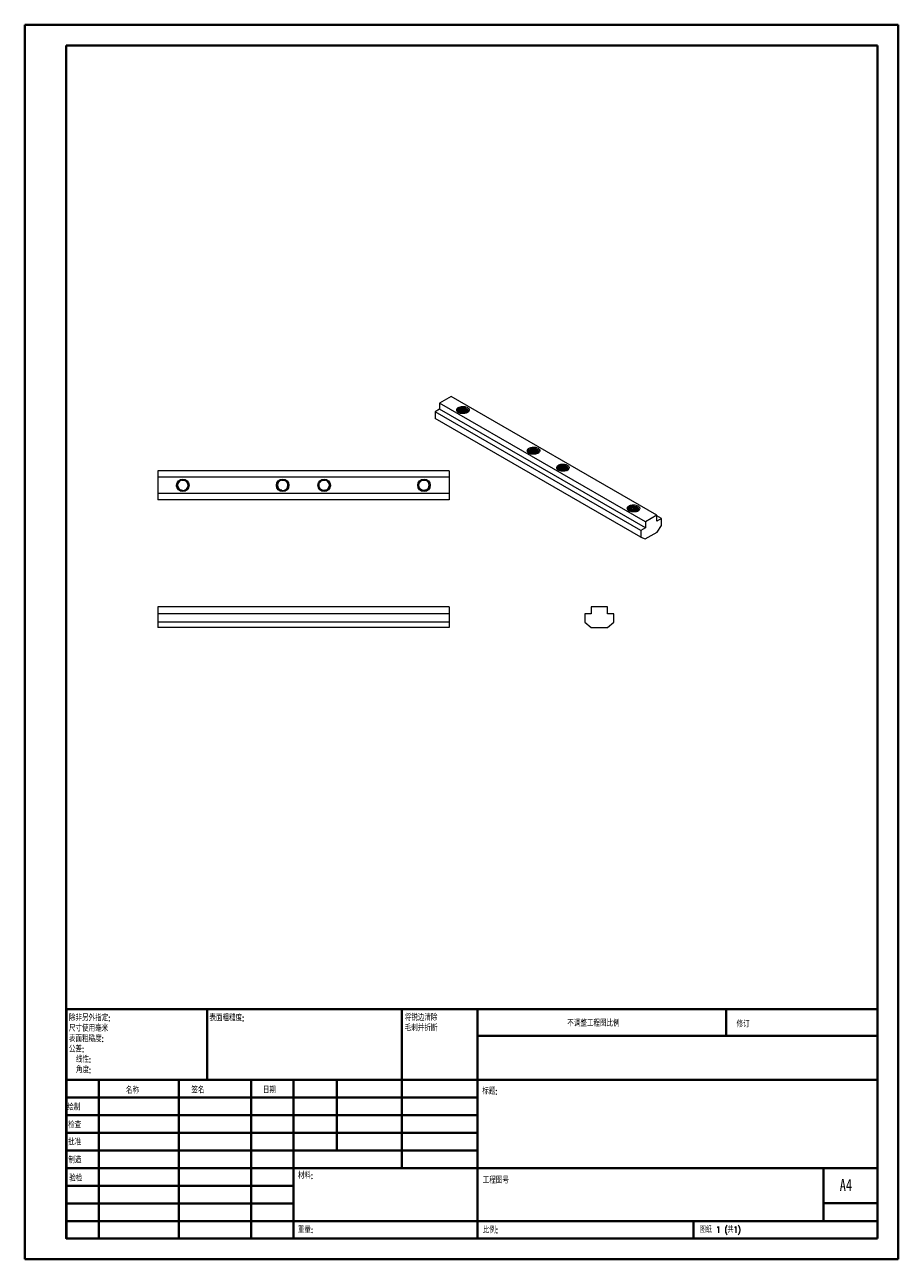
# Model space of a CAD drawing. Header units: millimetres. Extents: x 0 to 210, y 0 to 297.
import ezdxf

# ---------------------------------------------------------------- set-up
doc = ezdxf.new("R2010")
doc.units = ezdxf.units.MM
doc.styles.add('SLDTEXTSTYLE0', font='TXT', dxfattribs={"width": 0.75, "bigfont": 'bigfont'})
doc.styles.add('SLDTEXTSTYLE1', font='TXT', dxfattribs={"width": 0.75})
doc.styles.add('SLDTEXTSTYLE2', font='TXT', dxfattribs={"width": 0.694444, "bigfont": 'bigfont'})

# ---------------------------------------------------------------- blocks, each defined once
blk = doc.blocks.new('SW_NOTE_0')
at = {"color": 0, "linetype": 'Continuous', "lineweight": 0, "char_height": 1.5, "attachment_point": 1, "style": 'SLDTEXTSTYLE0'}
for s, insert in [('\\M+18FAB锐边\\M+190B4\\M+18F9C', (0, 1.93)), ('\\M+196D1\\M+18E68\\M+19BF3\\M+190DC\\M+19266', (0, -0.57))]:
    blk.add_mtext(s, dxfattribs=dict(at, insert=insert))
blk = doc.blocks.new('SW_NOTE_1')
at = {"color": 0, "linetype": 'Continuous', "lineweight": 0, "char_height": 1.5, "attachment_point": 1, "style": 'SLDTEXTSTYLE0'}
for s, insert in [('\\M+18F9C\\M+194F1另\\M+18A4F\\M+18E77\\M+192E8:', (0, 1.93)), ('\\M+18EDA\\M+190A1\\M+18E67\\M+19770\\M+19F7C\\M+195C4', (0, -0.57)), ('\\M+1955C\\M+196CA\\M+19165糙\\M+19378:', (0, -3.07)), ('\\M+18CF6\\M+18DB7:', (0, -5.57)), ('线\\M+190AB:', (1.69, -8.07)), ('\\M+18A70\\M+19378:', (1.69, -10.57))]:
    blk.add_mtext(s, dxfattribs=dict(at, insert=insert))

msp = doc.modelspace()

# ---------------------------------------------------------------- linework, layer by layer
at = {"color": 7, "linetype": 'Continuous', "lineweight": 40}
for p, q in [((0.08, 0.21), (0.08, 297.21)), ((0.08, 297.21), (210.08, 297.21)), ((210.08, 0.21), (210.08, 297.21)), ((210.08, 292.21), (210.08, 297.21)), ((10.08, 292.21), (205.08, 292.21)), ((10.08, 5.21), (10.08, 292.21)), ((205.08, 5.21), (205.08, 292.21)), ((10.11, 60.37), (205.08, 60.37)), ((10.11, 60.37), (10.11, 5.12)), ((43.91, 43.37), (43.91, 60.37)), ((90.71, 60.37), (90.71, 22.12)), ((108.91, 60.37), (108.91, 5.12)), ((168.68, 54.09), (168.68, 60.46)), ((205.08, 54), (108.91, 54)), ((205.08, 43.37), (10.11, 43.37)), ((17.91, 43.37), (17.91, 5.12)), ((37.1, 43.37), (37.1, 5.12)), ((54.51, 43.37), (54.51, 5.12)), ((64.71, 5.12), (64.71, 43.37)), ((75.11, 26.37), (75.11, 43.37)), ((108.91, 39.12), (10.11, 39.12)), ((108.91, 34.87), (10.11, 34.87)), ((108.91, 30.62), (10.11, 30.62)), ((108.91, 26.37), (10.11, 26.37)), ((64.71, 22.12), (10.11, 22.12)), ((64.71, 22.12), (205.08, 22.12)), ((192.08, 9.46), (192.08, 22.21)), ((64.71, 17.87), (10.11, 17.87)), ((64.71, 13.62), (10.11, 13.62)), ((205.08, 13.71), (192.08, 13.71)), ((10.11, 9.37), (205.08, 9.37)), ((160.88, 5.21), (160.88, 9.46)), ((10.08, 5.21), (205.08, 5.21)), ((205.08, 5.21), (180.99, 5.21)), ((0.08, 0.21), (210.08, 0.21))]:
    msp.add_line(p, q, dxfattribs=at)
at = {"color": 7, "linetype": 'Continuous', "lineweight": 15}
for p, q in [((102.56, 207.77), (99.8, 206.18)), ((149.3, 177.61), (99.8, 206.18)), ((99.8, 206.18), (99.8, 204.75)), ((152.06, 179.2), (102.56, 207.77)), ((99.8, 204.75), (98.71, 204.12)), ((148.21, 175.55), (98.71, 204.12)), ((98.71, 204.12), (98.71, 202.49)), ((148.21, 173.91), (98.71, 202.49)), ((149.3, 176.18), (99.8, 204.75)), ((104.46, 203.87), (104.35, 203.95)), ((121.44, 194.07), (121.32, 194.16)), ((102.08, 189.92), (32.08, 189.92)), ((32.08, 189.92), (32.08, 188.37)), ((102.08, 188.37), (32.08, 188.37)), ((32.08, 188.37), (32.08, 184.47)), ((102.08, 189.92), (102.08, 188.37)), ((102.08, 188.37), (102.08, 184.47)), ((102.08, 184.47), (32.08, 184.47)), ((32.08, 184.47), (32.08, 182.92)), ((37.9, 185.2), (37.74, 185.22)), ((61.88, 185.2), (61.74, 185.22)), ((72.41, 185.22), (72.26, 185.2)), ((96.41, 185.22), (96.26, 185.2)), ((102.08, 184.47), (102.08, 182.92)), ((102.08, 182.92), (32.08, 182.92)), ((152.06, 179.2), (149.3, 177.61)), ((152.06, 177.77), (152.06, 179.2)), ((153.15, 178.4), (152.06, 179.04)), ((153.15, 178.4), (152.06, 177.77)), ((153.15, 176.77), (153.15, 178.4)), ((149.3, 176.18), (148.21, 175.55)), ((148.21, 175.55), (148.21, 173.91)), ((149.3, 177.61), (149.3, 176.18)), ((152.09, 175.14), (153.15, 176.77)), ((148.21, 173.91), (149.27, 173.5)), ((149.27, 173.5), (152.09, 175.14)), ((102.08, 157.21), (32.08, 157.21)), ((32.08, 157.21), (32.08, 155.46)), ((102.08, 155.46), (32.08, 155.46)), ((32.08, 155.46), (32.08, 153.46)), ((102.08, 157.21), (102.08, 155.46)), ((102.08, 155.46), (102.08, 153.46)), ((134.71, 155.46), (134.71, 153.46)), ((136.26, 155.46), (134.71, 155.46)), ((136.26, 157.21), (136.26, 155.46)), ((140.16, 157.21), (136.26, 157.21)), ((140.16, 155.46), (140.16, 157.21)), ((141.71, 155.46), (140.16, 155.46)), ((141.71, 153.46), (141.71, 155.46)), ((102.08, 153.46), (32.08, 153.46)), ((32.08, 153.46), (32.08, 152.21)), ((102.08, 152.21), (32.08, 152.21)), ((102.08, 153.46), (102.08, 152.21)), ((134.71, 153.46), (136.21, 152.21)), ((136.21, 152.21), (140.21, 152.21)), ((140.21, 152.21), (141.71, 153.46))]:
    msp.add_line(p, q, dxfattribs=at)
at = {"color": 7, "linetype": 'Continuous', "lineweight": 15, "flags": 128}
for points in [[(104.36, 205.14), (104.57, 205.24), (104.8, 205.32), (105.06, 205.37), (105.32, 205.39), (105.59, 205.39), (105.86, 205.36), (106.11, 205.3), (106.33, 205.22), (106.53, 205.11), (106.7, 204.99), (106.82, 204.85), (106.89, 204.7), (106.92, 204.55), (106.91, 204.39), (106.84, 204.24), (106.73, 204.1), (106.58, 203.97), (106.39, 203.86), (106.17, 203.78), (105.92, 203.71), (105.66, 203.67), (105.39, 203.66), (105.12, 203.68), (104.87, 203.72), (104.63, 203.8), (104.41, 203.89), (104.23, 204), (104.09, 204.14), (103.99, 204.28), (103.93, 204.43), (103.93, 204.59), (103.97, 204.74), (104.06, 204.89), (104.19, 205.02), (104.36, 205.14)], [(106.07, 204.94), (105.84, 205.01), (105.59, 205.04), (105.34, 205.04), (105.08, 205.02), (104.85, 204.96), (104.64, 204.88), (104.46, 204.78), (104.32, 204.66), (104.22, 204.52), (104.18, 204.38), (104.19, 204.23), (104.24, 204.09), (104.35, 203.95)], [(121.34, 195.34), (121.54, 195.44), (121.78, 195.52), (122.03, 195.57), (122.29, 195.6), (122.56, 195.59), (122.83, 195.56), (123.08, 195.5), (123.3, 195.42), (123.5, 195.32), (123.67, 195.19), (123.79, 195.05), (123.87, 194.91), (123.9, 194.75), (123.88, 194.6), (123.81, 194.45), (123.7, 194.3), (123.55, 194.18), (123.36, 194.07), (123.14, 193.98), (122.89, 193.91), (122.63, 193.88), (122.36, 193.87), (122.09, 193.88), (121.84, 193.93), (121.6, 194), (121.38, 194.09), (121.2, 194.21), (121.06, 194.34), (120.96, 194.48), (120.91, 194.63), (120.9, 194.79), (120.94, 194.94), (121.03, 195.09), (121.16, 195.22), (121.34, 195.34)], [(123.04, 195.15), (122.81, 195.21), (122.56, 195.24), (122.31, 195.25), (122.06, 195.22), (121.82, 195.17), (121.61, 195.09), (121.43, 194.98), (121.29, 194.86), (121.19, 194.72), (121.15, 194.58), (121.16, 194.43), (121.22, 194.29), (121.32, 194.16)], [(130.53, 190.04), (130.32, 189.94), (130.09, 189.86), (129.83, 189.81), (129.57, 189.79), (129.3, 189.79), (129.04, 189.82), (128.79, 189.88), (128.56, 189.96), (128.36, 190.07), (128.2, 190.19), (128.07, 190.33), (128, 190.48), (127.97, 190.63), (127.99, 190.78), (128.05, 190.94), (128.16, 191.08), (128.32, 191.2), (128.51, 191.31), (128.73, 191.4), (128.97, 191.47), (129.23, 191.5), (129.5, 191.52), (129.77, 191.5), (130.03, 191.45), (130.26, 191.38), (130.48, 191.29), (130.66, 191.17), (130.8, 191.04), (130.9, 190.9), (130.96, 190.75), (130.96, 190.59), (130.92, 190.44), (130.83, 190.29), (130.7, 190.16), (130.53, 190.04)], [(128.6, 189.95), (128.35, 190.08), (128.14, 190.31), (128.09, 190.57), (128.2, 190.82), (128.44, 191.03), (128.81, 191.17), (129.23, 191.24), (129.68, 191.22), (130.08, 191.11), (130.41, 190.94), (130.54, 190.82), (130.54, 190.82)], [(147.5, 180.24), (147.29, 180.14), (147.06, 180.06), (146.8, 180.01), (146.54, 179.99), (146.27, 179.99), (146.01, 180.02), (145.76, 180.08), (145.53, 180.16), (145.33, 180.27), (145.17, 180.39), (145.05, 180.53), (144.97, 180.68), (144.94, 180.83), (144.96, 180.99), (145.02, 181.14), (145.13, 181.28), (145.29, 181.41), (145.48, 181.52), (145.7, 181.61), (145.94, 181.67), (146.2, 181.71), (146.47, 181.72), (146.74, 181.7), (147, 181.66), (147.24, 181.59), (147.45, 181.49), (147.63, 181.38), (147.77, 181.25), (147.87, 181.1), (147.93, 180.95), (147.93, 180.79), (147.89, 180.64), (147.8, 180.49), (147.67, 180.36), (147.5, 180.24)], [(145.57, 180.15), (145.32, 180.28), (145.11, 180.52), (145.06, 180.77), (145.17, 181.02), (145.41, 181.23), (145.78, 181.38), (146.2, 181.44), (146.65, 181.42), (147.05, 181.32), (147.38, 181.14), (147.51, 181.02), (147.51, 181.02)]]:
    msp.add_lwpolyline(points, dxfattribs=at)
at = {"color": 7, "linetype": 'Continuous', "lineweight": 15}
for centre in [(38.08, 186.42), (62.08, 186.42), (72.08, 186.42), (96.08, 186.42)]:
    msp.add_circle(centre, 1.5, dxfattribs=at)
for centre, radius, start, end in [((130.2, 190.44), 0.511, 297.5556, 47.5609), ((38.08, 186.42), 1.25, 104.1119, 255.8881), ((38.09, 186.41), 1.25, 255.4908, 98.7945), ((62.08, 186.42), 1.25, 104.1119, 255.8881), ((62.09, 186.41), 1.25, 255.4908, 98.7945), ((72.08, 186.42), 1.25, 284.1119, 75.8881), ((96.08, 186.42), 1.25, 284.1119, 75.8881), ((147.17, 180.64), 0.511, 297.5556, 47.5609)]:
    msp.add_arc(centre, radius, start, end, dxfattribs=at)
for points, knots in [([(104.43, 203.89), (104.35, 203.94), (104.15, 204.05), (103.98, 204.31), (103.94, 204.6), (104.05, 204.84), (104.2, 205.02), (104.31, 205.1), (104.36, 205.14)], [0, 0, 0, 0, 0.146298, 0.356067, 0.567592, 0.781017, 0.888931, 1, 1, 1, 1]), ([(104.36, 205.14), (104.27, 205.06), (104.19, 204.96), (104.09, 204.76), (104.06, 204.66), (104.06, 204.5), (104.06, 204.45), (104.09, 204.34), (104.1, 204.29), (104.15, 204.19), (104.19, 204.14), (104.26, 204.04), (104.3, 204), (104.35, 203.95)], [0, 0, 0, 0, 0.25, 0.25, 0.5, 0.5, 0.625, 0.625, 0.75, 0.75, 0.875, 0.875, 1, 1, 1, 1]), ([(106.07, 204.94), (106.05, 204.95), (105.93, 204.98), (105.69, 205.02), (105.33, 205.01), (104.98, 204.95), (104.67, 204.83), (104.42, 204.67), (104.25, 204.49), (104.21, 204.36), (104.2, 204.31)], [0, 0, 0, 0, 0.024125, 0.170015, 0.312667, 0.457458, 0.603013, 0.745373, 0.890828, 1, 1, 1, 1]), ([(106.07, 204.94), (106.17, 204.91), (106.39, 204.83), (106.63, 204.64), (106.75, 204.42), (106.72, 204.18), (106.58, 203.98), (106.42, 203.89), (106.36, 203.86)], [0, 0, 0, 0, 0.1586254, 0.3373646, 0.5209745, 0.7044821, 0.8924969, 1, 1, 1, 1]), ([(104.22, 204.13), (104.23, 204.17), (104.26, 204.28), (104.42, 204.44), (104.67, 204.6), (104.98, 204.72), (105.33, 204.78), (105.69, 204.78), (106.02, 204.73), (106.31, 204.63), (106.53, 204.48), (106.66, 204.32), (106.66, 204.21), (106.67, 204.15)], [0, 0, 0, 0, 0.044969, 0.142909, 0.238764, 0.336772, 0.434265, 0.530317, 0.62855, 0.725416, 0.821992, 0.920263, 1, 1, 1, 1]), ([(106.64, 204.11), (106.62, 204.16), (106.57, 204.28), (106.37, 204.42), (106.1, 204.54), (105.78, 204.6), (105.43, 204.61), (105.07, 204.57), (104.75, 204.46), (104.48, 204.31), (104.32, 204.17), (104.28, 204.08), (104.27, 204.07)], [0, 0, 0, 0, 0.0942, 0.204496, 0.313376, 0.424661, 0.534207, 0.643753, 0.755039, 0.863918, 0.974214, 1, 1, 1, 1]), ([(104.36, 203.95), (104.4, 203.99), (104.5, 204.09), (104.75, 204.22), (105.07, 204.33), (105.43, 204.38), (105.78, 204.37), (106.1, 204.3), (106.37, 204.18), (106.53, 204.08), (106.56, 204.02), (106.57, 204.01)], [0, 0, 0, 0, 0.084594, 0.212224, 0.342674, 0.471084, 0.599494, 0.729944, 0.857573, 0.986863, 1, 1, 1, 1]), ([(106.47, 203.92), (106.45, 203.94), (106.38, 204.01), (106.18, 204.1), (105.87, 204.18), (105.52, 204.21), (105.16, 204.18), (104.83, 204.08), (104.59, 203.98), (104.49, 203.89), (104.46, 203.87)], [0, 0, 0, 0, 0.045388, 0.192492, 0.3429, 0.492516, 0.639923, 0.790677, 0.939332, 1, 1, 1, 1]), ([(104.71, 203.78), (104.75, 203.8), (104.89, 203.87), (105.16, 203.94), (105.52, 203.97), (105.86, 203.94), (106.12, 203.89), (106.22, 203.83), (106.25, 203.82)], [0, 0, 0, 0, 0.090866, 0.303593, 0.511597, 0.72272, 0.934957, 1, 1, 1, 1]), ([(105.99, 203.73), (105.98, 203.74), (105.86, 203.78), (105.61, 203.79), (105.28, 203.79), (105.07, 203.73), (104.98, 203.71)], [0, 0, 0, 0, 0.051861, 0.391942, 0.724556, 1, 1, 1, 1]), ([(121.4, 194.09), (121.32, 194.14), (121.12, 194.26), (120.96, 194.51), (120.91, 194.8), (121.02, 195.05), (121.17, 195.23), (121.28, 195.3), (121.34, 195.34)], [0, 0, 0, 0, 0.146298, 0.356067, 0.567592, 0.781017, 0.888931, 1, 1, 1, 1]), ([(121.34, 195.34), (121.24, 195.26), (121.17, 195.17), (121.06, 194.96), (121.03, 194.86), (121.03, 194.7), (121.04, 194.65), (121.06, 194.55), (121.08, 194.49), (121.12, 194.39), (121.16, 194.34), (121.23, 194.25), (121.27, 194.2), (121.32, 194.16)], [0, 0, 0, 0, 0.25, 0.25, 0.5, 0.5, 0.625, 0.625, 0.75, 0.75, 0.875, 0.875, 1, 1, 1, 1]), ([(123.04, 195.15), (123.02, 195.15), (122.9, 195.18), (122.66, 195.22), (122.3, 195.22), (121.95, 195.15), (121.64, 195.04), (121.39, 194.88), (121.22, 194.69), (121.19, 194.57), (121.17, 194.51)], [0, 0, 0, 0, 0.024125, 0.170015, 0.312667, 0.457458, 0.603013, 0.745373, 0.890828, 1, 1, 1, 1]), ([(121.19, 194.34), (121.2, 194.37), (121.24, 194.48), (121.39, 194.64), (121.64, 194.8), (121.95, 194.92), (122.3, 194.98), (122.66, 194.98), (122.99, 194.93), (123.28, 194.83), (123.5, 194.68), (123.63, 194.52), (123.64, 194.41), (123.64, 194.36)], [0, 0, 0, 0, 0.044969, 0.142909, 0.238764, 0.336772, 0.434265, 0.530317, 0.62855, 0.725416, 0.821992, 0.920263, 1, 1, 1, 1]), ([(123.61, 194.32), (123.59, 194.37), (123.54, 194.48), (123.34, 194.62), (123.07, 194.74), (122.75, 194.8), (122.4, 194.81), (122.04, 194.77), (121.72, 194.66), (121.45, 194.51), (121.29, 194.37), (121.25, 194.29), (121.24, 194.27)], [0, 0, 0, 0, 0.0942004, 0.204496, 0.3133756, 0.4246614, 0.5342071, 0.6437528, 0.7550386, 0.8639182, 0.9742138, 1, 1, 1, 1]), ([(121.33, 194.15), (121.37, 194.19), (121.47, 194.3), (121.72, 194.43), (122.04, 194.53), (122.4, 194.58), (122.75, 194.57), (123.07, 194.5), (123.34, 194.39), (123.5, 194.28), (123.53, 194.22), (123.54, 194.21)], [0, 0, 0, 0, 0.0845942, 0.2122237, 0.3426737, 0.4710839, 0.5994941, 0.729944, 0.8575735, 0.9868627, 1, 1, 1, 1]), ([(123.44, 194.12), (123.42, 194.14), (123.35, 194.21), (123.15, 194.3), (122.84, 194.38), (122.49, 194.41), (122.13, 194.38), (121.8, 194.29), (121.56, 194.18), (121.46, 194.09), (121.44, 194.07)], [0, 0, 0, 0, 0.045388, 0.192492, 0.3429, 0.492516, 0.639923, 0.790677, 0.939332, 1, 1, 1, 1]), ([(121.68, 193.98), (121.72, 194), (121.86, 194.07), (122.14, 194.14), (122.49, 194.17), (122.83, 194.15), (123.09, 194.09), (123.19, 194.04), (123.22, 194.02)], [0, 0, 0, 0, 0.090866, 0.303593, 0.511597, 0.72272, 0.934957, 1, 1, 1, 1]), ([(122.96, 193.94), (122.95, 193.94), (122.83, 193.98), (122.58, 194), (122.25, 193.99), (122.04, 193.94), (121.95, 193.91)], [0, 0, 0, 0, 0.051861, 0.391942, 0.724556, 1, 1, 1, 1]), ([(123.04, 195.15), (123.14, 195.11), (123.36, 195.03), (123.6, 194.85), (123.72, 194.62), (123.69, 194.38), (123.55, 194.18), (123.39, 194.09), (123.33, 194.06)], [0, 0, 0, 0, 0.1586254, 0.3373646, 0.5209745, 0.7044821, 0.8924969, 1, 1, 1, 1]), ([(128.38, 190.06), (128.37, 190.07), (128.29, 190.13), (128.22, 190.27), (128.21, 190.45), (128.3, 190.63), (128.48, 190.79), (128.74, 190.91), (129.05, 190.99), (129.4, 191.01), (129.76, 190.97), (130.09, 190.88), (130.38, 190.74), (130.58, 190.55), (130.68, 190.41), (130.69, 190.33), (130.69, 190.32)], [0, 0, 0, 0, 0.01607, 0.098367, 0.178797, 0.26081, 0.342824, 0.423254, 0.50555, 0.587128, 0.667833, 0.750256, 0.831257, 0.912502, 0.994893, 1, 1, 1, 1]), ([(130.65, 190.25), (130.61, 190.31), (130.53, 190.44), (130.3, 190.6), (130.01, 190.74), (129.67, 190.82), (129.31, 190.84), (128.97, 190.8), (128.66, 190.71), (128.42, 190.58), (128.27, 190.43), (128.25, 190.32), (128.23, 190.28)], [0, 0, 0, 0, 0.090396, 0.193476, 0.297897, 0.403053, 0.505851, 0.61079, 0.715545, 0.818414, 0.923675, 1, 1, 1, 1]), ([(128.29, 190.18), (128.33, 190.24), (128.42, 190.35), (128.66, 190.48), (128.97, 190.57), (129.31, 190.6), (129.67, 190.58), (130.01, 190.5), (130.3, 190.37), (130.5, 190.24), (130.55, 190.15), (130.57, 190.12)], [0, 0, 0, 0, 0.116282, 0.235506, 0.356916, 0.478539, 0.597682, 0.719557, 0.840579, 0.960047, 1, 1, 1, 1]), ([(130.49, 190.04), (130.48, 190.05), (130.42, 190.12), (130.23, 190.23), (129.92, 190.35), (129.58, 190.42), (129.22, 190.42), (128.88, 190.38), (128.6, 190.27), (128.41, 190.17), (128.36, 190.1), (128.35, 190.08)], [0, 0, 0, 0, 0.015995, 0.1494375, 0.285782, 0.4216484, 0.5552739, 0.6919843, 0.8270273, 0.961291, 1, 1, 1, 1]), ([(128.53, 189.98), (128.55, 190), (128.65, 190.07), (128.89, 190.14), (129.22, 190.19), (129.58, 190.18), (129.92, 190.12), (130.17, 190.03), (130.28, 189.96), (130.3, 189.94)], [0, 0, 0, 0, 0.060037, 0.236853, 0.415852, 0.590813, 0.768707, 0.947227, 1, 1, 1, 1]), ([(130.71, 190.41), (130.71, 190.46), (130.7, 190.59), (130.62, 190.73), (130.55, 190.8), (130.54, 190.82)], [0, 0, 0, 0, 0.383595, 0.912534, 1, 1, 1, 1]), ([(37.77, 187.63), (37.84, 187.65), (37.91, 187.67), (38.05, 187.68), (38.13, 187.69), (38.27, 187.68), (38.34, 187.67), (38.48, 187.64), (38.54, 187.62), (38.68, 187.56), (38.74, 187.53), (38.86, 187.46), (38.92, 187.41), (39.03, 187.32), (39.07, 187.27), (39.16, 187.16), (39.21, 187.1), (39.31, 186.92), (39.36, 186.78), (39.42, 186.5), (39.43, 186.36), (39.4, 186.08), (39.36, 185.94), (39.24, 185.68), (39.16, 185.56), (39.02, 185.4), (38.97, 185.35), (38.86, 185.27), (38.8, 185.22), (38.67, 185.15), (38.61, 185.12), (38.48, 185.07), (38.41, 185.05), (38.27, 185.02), (38.2, 185.01), (38.06, 185), (37.99, 185), (37.78, 185.02), (37.63, 185.05), (37.37, 185.15), (37.25, 185.22), (37.08, 185.36), (37.03, 185.4), (36.93, 185.51), (36.89, 185.56), (36.76, 185.74), (36.7, 185.86), (36.61, 186.14), (36.58, 186.28), (36.58, 186.42)], [0, 0, 0, 0, 0.03125, 0.03125, 0.0625, 0.0625, 0.09375, 0.09375, 0.125, 0.125, 0.15625, 0.15625, 0.1875, 0.1875, 0.21875, 0.21875, 0.25, 0.25, 0.3125, 0.3125, 0.375, 0.375, 0.4375, 0.4375, 0.5, 0.5, 0.53125, 0.53125, 0.5625, 0.5625, 0.59375, 0.59375, 0.625, 0.625, 0.65625, 0.65625, 0.6875, 0.6875, 0.75, 0.75, 0.8125, 0.8125, 0.84375, 0.84375, 0.875, 0.875, 0.9375, 0.9375, 1, 1, 1, 1]), ([(61.77, 187.63), (61.84, 187.65), (61.91, 187.67), (62.05, 187.68), (62.13, 187.69), (62.27, 187.68), (62.34, 187.67), (62.48, 187.64), (62.54, 187.62), (62.68, 187.56), (62.74, 187.53), (62.86, 187.46), (62.92, 187.41), (63.03, 187.32), (63.07, 187.27), (63.16, 187.16), (63.21, 187.1), (63.31, 186.92), (63.36, 186.78), (63.42, 186.5), (63.43, 186.36), (63.4, 186.08), (63.36, 185.94), (63.24, 185.68), (63.16, 185.56), (63.02, 185.4), (62.97, 185.35), (62.86, 185.27), (62.8, 185.22), (62.67, 185.15), (62.61, 185.12), (62.48, 185.07), (62.41, 185.05), (62.27, 185.02), (62.2, 185.01), (62.06, 185), (61.99, 185), (61.78, 185.02), (61.63, 185.05), (61.37, 185.15), (61.25, 185.22), (61.08, 185.36), (61.03, 185.4), (60.93, 185.51), (60.89, 185.56), (60.76, 185.74), (60.7, 185.86), (60.61, 186.14), (60.58, 186.28), (60.58, 186.42)], [0, 0, 0, 0, 0.03125, 0.03125, 0.0625, 0.0625, 0.09375, 0.09375, 0.125, 0.125, 0.15625, 0.15625, 0.1875, 0.1875, 0.21875, 0.21875, 0.25, 0.25, 0.3125, 0.3125, 0.375, 0.375, 0.4375, 0.4375, 0.5, 0.5, 0.53125, 0.53125, 0.5625, 0.5625, 0.59375, 0.59375, 0.625, 0.625, 0.65625, 0.65625, 0.6875, 0.6875, 0.75, 0.75, 0.8125, 0.8125, 0.84375, 0.84375, 0.875, 0.875, 0.9375, 0.9375, 1, 1, 1, 1]), ([(73.58, 186.42), (73.57, 186.28), (73.55, 186.14), (73.48, 185.94), (73.45, 185.87), (73.39, 185.74), (73.36, 185.68), (73.27, 185.57), (73.23, 185.51), (73.13, 185.41), (73.08, 185.36), (72.91, 185.23), (72.79, 185.15), (72.59, 185.07), (72.52, 185.05), (72.39, 185.02), (72.31, 185.01), (72.17, 185), (72.1, 185), (71.96, 185.01), (71.89, 185.02), (71.68, 185.06), (71.55, 185.12), (71.3, 185.26), (71.19, 185.35), (71, 185.56), (70.92, 185.68), (70.83, 185.87), (70.81, 185.94), (70.77, 186.08), (70.75, 186.15), (70.74, 186.29), (70.73, 186.36), (70.74, 186.5), (70.75, 186.57), (70.78, 186.71), (70.8, 186.78), (70.85, 186.91), (70.88, 186.98), (70.95, 187.1), (70.99, 187.16), (71.08, 187.27), (71.13, 187.32), (71.29, 187.46), (71.41, 187.54), (71.68, 187.64), (71.82, 187.67), (72.1, 187.69), (72.25, 187.67), (72.38, 187.63)], [0, 0, 0, 0, 0.0625, 0.0625, 0.09375, 0.09375, 0.125, 0.125, 0.15625, 0.15625, 0.1875, 0.1875, 0.25, 0.25, 0.28125, 0.28125, 0.3125, 0.3125, 0.34375, 0.34375, 0.375, 0.375, 0.4375, 0.4375, 0.5, 0.5, 0.5625, 0.5625, 0.59375, 0.59375, 0.625, 0.625, 0.65625, 0.65625, 0.6875, 0.6875, 0.71875, 0.71875, 0.75, 0.75, 0.78125, 0.78125, 0.8125, 0.8125, 0.875, 0.875, 0.9375, 0.9375, 1, 1, 1, 1]), ([(72.38, 185.21), (72.26, 185.19), (72.02, 185.15), (71.67, 185.22), (71.35, 185.39), (71.09, 185.63), (70.91, 185.94), (70.82, 186.28), (70.83, 186.64), (70.94, 186.98), (71.14, 187.27), (71.41, 187.5), (71.74, 187.64), (72.09, 187.69), (72.31, 187.64), (72.41, 187.62)], [0, 0, 0, 0, 0.0804628, 0.1577148, 0.2356475, 0.3118128, 0.3894777, 0.4671426, 0.5433079, 0.6212406, 0.6984926, 0.7749185, 0.8529708, 0.929677, 1, 1, 1, 1]), ([(97.58, 186.42), (97.57, 186.28), (97.55, 186.14), (97.48, 185.94), (97.45, 185.87), (97.39, 185.74), (97.36, 185.68), (97.27, 185.57), (97.23, 185.51), (97.13, 185.41), (97.08, 185.36), (96.91, 185.23), (96.79, 185.15), (96.59, 185.07), (96.52, 185.05), (96.39, 185.02), (96.31, 185.01), (96.17, 185), (96.1, 185), (95.96, 185.01), (95.89, 185.02), (95.68, 185.06), (95.55, 185.12), (95.3, 185.26), (95.19, 185.35), (95, 185.56), (94.92, 185.68), (94.83, 185.87), (94.81, 185.94), (94.77, 186.08), (94.75, 186.15), (94.74, 186.29), (94.73, 186.36), (94.74, 186.5), (94.75, 186.57), (94.78, 186.71), (94.8, 186.78), (94.85, 186.91), (94.88, 186.98), (94.95, 187.1), (94.99, 187.16), (95.08, 187.27), (95.13, 187.32), (95.29, 187.46), (95.41, 187.54), (95.68, 187.64), (95.82, 187.67), (96.1, 187.69), (96.25, 187.67), (96.38, 187.63)], [0, 0, 0, 0, 0.0625, 0.0625, 0.09375, 0.09375, 0.125, 0.125, 0.15625, 0.15625, 0.1875, 0.1875, 0.25, 0.25, 0.28125, 0.28125, 0.3125, 0.3125, 0.34375, 0.34375, 0.375, 0.375, 0.4375, 0.4375, 0.5, 0.5, 0.5625, 0.5625, 0.59375, 0.59375, 0.625, 0.625, 0.65625, 0.65625, 0.6875, 0.6875, 0.71875, 0.71875, 0.75, 0.75, 0.78125, 0.78125, 0.8125, 0.8125, 0.875, 0.875, 0.9375, 0.9375, 1, 1, 1, 1]), ([(96.38, 185.21), (96.26, 185.19), (96.02, 185.15), (95.67, 185.22), (95.35, 185.39), (95.09, 185.63), (94.91, 185.94), (94.82, 186.28), (94.83, 186.64), (94.94, 186.98), (95.14, 187.27), (95.41, 187.5), (95.74, 187.64), (96.09, 187.69), (96.31, 187.64), (96.41, 187.62)], [0, 0, 0, 0, 0.080463, 0.157715, 0.235647, 0.311813, 0.389478, 0.467143, 0.543308, 0.621241, 0.698493, 0.774918, 0.852971, 0.929677, 1, 1, 1, 1]), ([(130.11, 189.87), (130.02, 189.9), (129.82, 189.97), (129.48, 190.02), (129.13, 190.01), (128.86, 189.96), (128.74, 189.91), (128.71, 189.89)], [0, 0, 0, 0, 0.209722, 0.442757, 0.675095, 0.91151, 1, 1, 1, 1]), ([(36.58, 186.42), (36.6, 186.27), (36.64, 186.12), (36.77, 185.84), (36.86, 185.72), (37.02, 185.55), (37.08, 185.5), (37.2, 185.41), (37.26, 185.37), (37.4, 185.3), (37.48, 185.27), (37.62, 185.23), (37.7, 185.22), (37.77, 185.21)], [0, 0, 0, 0, 0.25, 0.25, 0.5, 0.5, 0.625, 0.625, 0.75, 0.75, 0.875, 0.875, 1, 1, 1, 1]), ([(60.58, 186.42), (60.6, 186.27), (60.64, 186.12), (60.77, 185.84), (60.86, 185.72), (61.02, 185.55), (61.08, 185.5), (61.2, 185.41), (61.26, 185.37), (61.4, 185.3), (61.48, 185.27), (61.62, 185.23), (61.7, 185.22), (61.77, 185.21)], [0, 0, 0, 0, 0.25, 0.25, 0.5, 0.5, 0.625, 0.625, 0.75, 0.75, 0.875, 0.875, 1, 1, 1, 1]), ([(72.38, 185.21), (72.46, 185.22), (72.54, 185.23), (72.68, 185.27), (72.75, 185.3), (72.89, 185.37), (72.96, 185.41), (73.08, 185.5), (73.14, 185.55), (73.24, 185.66), (73.29, 185.72), (73.38, 185.84), (73.42, 185.91), (73.52, 186.12), (73.56, 186.27), (73.58, 186.42)], [0, 0, 0, 0, 0.125, 0.125, 0.25, 0.25, 0.375, 0.375, 0.5, 0.5, 0.625, 0.625, 0.75, 0.75, 1, 1, 1, 1]), ([(96.38, 185.21), (96.46, 185.22), (96.54, 185.23), (96.68, 185.27), (96.75, 185.3), (96.89, 185.37), (96.96, 185.41), (97.08, 185.5), (97.14, 185.55), (97.24, 185.66), (97.29, 185.72), (97.38, 185.84), (97.42, 185.91), (97.52, 186.12), (97.56, 186.27), (97.58, 186.42)], [0, 0, 0, 0, 0.125, 0.125, 0.25, 0.25, 0.375, 0.375, 0.5, 0.5, 0.625, 0.625, 0.75, 0.75, 1, 1, 1, 1]), ([(145.35, 180.26), (145.34, 180.27), (145.26, 180.33), (145.19, 180.47), (145.18, 180.66), (145.27, 180.84), (145.45, 180.99), (145.71, 181.12), (146.03, 181.19), (146.38, 181.21), (146.73, 181.18), (147.06, 181.08), (147.35, 180.94), (147.55, 180.75), (147.65, 180.61), (147.66, 180.53), (147.66, 180.52)], [0, 0, 0, 0, 0.01607, 0.098367, 0.178797, 0.26081, 0.342824, 0.423254, 0.50555, 0.587128, 0.667833, 0.750256, 0.831257, 0.912502, 0.994893, 1, 1, 1, 1]), ([(147.62, 180.45), (147.58, 180.51), (147.5, 180.64), (147.27, 180.81), (146.98, 180.94), (146.64, 181.02), (146.28, 181.04), (145.94, 181.01), (145.63, 180.92), (145.39, 180.78), (145.24, 180.63), (145.22, 180.53), (145.2, 180.48)], [0, 0, 0, 0, 0.0903963, 0.1934762, 0.2978967, 0.4030529, 0.5058513, 0.6107904, 0.7155455, 0.8184144, 0.9236754, 1, 1, 1, 1]), ([(145.26, 180.39), (145.3, 180.44), (145.39, 180.55), (145.64, 180.68), (145.94, 180.77), (146.28, 180.8), (146.64, 180.78), (146.98, 180.7), (147.27, 180.57), (147.47, 180.44), (147.53, 180.35), (147.54, 180.33)], [0, 0, 0, 0, 0.116282, 0.235506, 0.356916, 0.478539, 0.597682, 0.719557, 0.840579, 0.960047, 1, 1, 1, 1]), ([(147.46, 180.25), (147.45, 180.25), (147.39, 180.33), (147.2, 180.44), (146.89, 180.56), (146.55, 180.62), (146.19, 180.63), (145.85, 180.58), (145.57, 180.48), (145.39, 180.37), (145.33, 180.3), (145.32, 180.28)], [0, 0, 0, 0, 0.015995, 0.149438, 0.285782, 0.421648, 0.555274, 0.691984, 0.827027, 0.961291, 1, 1, 1, 1]), ([(145.5, 180.19), (145.52, 180.2), (145.62, 180.27), (145.86, 180.34), (146.19, 180.39), (146.55, 180.39), (146.89, 180.32), (147.14, 180.23), (147.25, 180.16), (147.27, 180.15)], [0, 0, 0, 0, 0.060037, 0.236853, 0.415852, 0.590813, 0.768707, 0.947227, 1, 1, 1, 1]), ([(147.08, 180.07), (146.99, 180.1), (146.79, 180.18), (146.45, 180.22), (146.1, 180.21), (145.83, 180.17), (145.71, 180.11), (145.68, 180.1)], [0, 0, 0, 0, 0.209722, 0.442757, 0.675095, 0.91151, 1, 1, 1, 1]), ([(147.68, 180.61), (147.68, 180.67), (147.67, 180.8), (147.59, 180.93), (147.52, 181.01), (147.51, 181.02)], [0, 0, 0, 0, 0.383595, 0.912534, 1, 1, 1, 1])]:
    msp.add_open_spline(points, degree=3, knots=knots, dxfattribs=at)

# ---------------------------------------------------------------- block references
at = {"color": 7, "linetype": 'Continuous', "lineweight": 0}
for name, p in [('SW_NOTE_1', (10.7, 57.11)), ('SW_NOTE_0', (91.42, 57.19))]:
    msp.add_blockref(name, p, dxfattribs=at)

# ---------------------------------------------------------------- texts
at = {"color": 7, "linetype": 'Continuous', "lineweight": 0, "attachment_point": 1}
for s, insert, char_height, style in [('\\M+1955C\\M+196CA\\M+19165糙\\M+19378:', (44.48, 59.04), 1.5, 'SLDTEXTSTYLE0'), ('\\M+19573调\\M+190AE\\M+18D48\\M+192F6图\\M+194E4\\M+197E1', (130.49, 57.75), 1.5, 'SLDTEXTSTYLE0'), ('\\M+18F43订', (171.21, 57.55), 1.5, 'SLDTEXTSTYLE0'), ('\\M+196BC\\M+18FCC', (24.43, 41.62), 1.5, 'SLDTEXTSTYLE0'), ('签\\M+196BC', (40.14, 41.68), 1.5, 'SLDTEXTSTYLE0'), ('\\M+193FA\\M+18AFA', (57.33, 41.7), 1.5, 'SLDTEXTSTYLE0'), ('标题:', (110.07, 41.4), 1.5, 'SLDTEXTSTYLE0'), ('绘\\M+190A7', (10.32, 37.55), 1.5, 'SLDTEXTSTYLE0'), ('检查', (10.52, 33.28), 1.5, 'SLDTEXTSTYLE0'), ('\\M+194E1\\M+18F79', (10.51, 29.19), 1.5, 'SLDTEXTSTYLE0'), ('\\M+190A7\\M+191A2', (10.57, 24.85), 1.5, 'SLDTEXTSTYLE0'), ('\\M+18DDE\\M+197BF:', (65.76, 21.11), 1.5, 'SLDTEXTSTYLE0'), ('验检', (10.78, 20.47), 1.5, 'SLDTEXTSTYLE0'), ('\\M+18D48\\M+192F6图\\M+18D86', (110.18, 19.99), 1.5, 'SLDTEXTSTYLE0'), ('A4', (196, 19.52), 2.91, 'SLDTEXTSTYLE1'), ('\\M+18F64\\M+197CA:', (65.73, 8.07), 1.4986, 'SLDTEXTSTYLE0'), ('\\M+194E4\\M+197E1:', (110.18, 8.02), 1.5, 'SLDTEXTSTYLE0'), ('图纸 1 (\\M+18BA41)', (162.36, 8.11), 1.5, 'SLDTEXTSTYLE2')]:
    msp.add_mtext(s, dxfattribs=dict(at, insert=insert, char_height=char_height, style=style))

doc.saveas('drawing.dxf')
